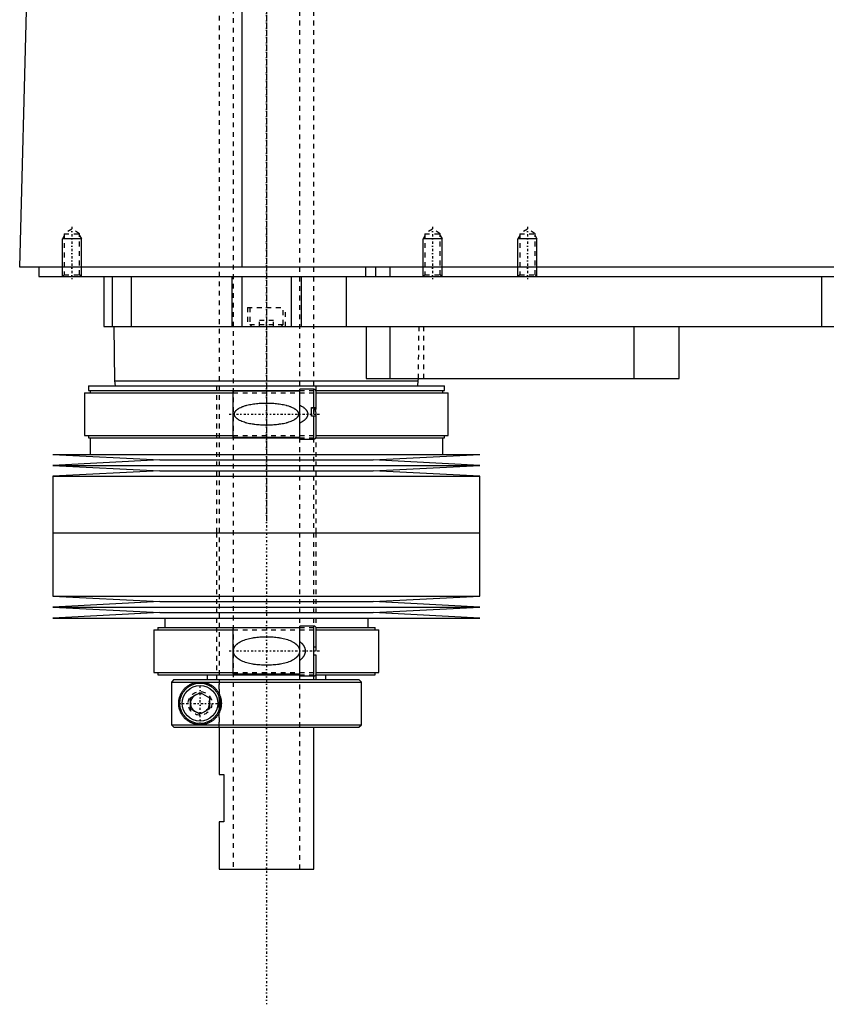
# Model space of a CAD drawing. Extents: x -602 to 139, y -139 to 487.
# Tile 1 of 7: x -602 to -432, y -139 to 69. Entities that reach past the tile are written whole.
import ezdxf

# ---------------------------------------------------------------- set-up
doc = ezdxf.new("R2010")
doc.units = 0
doc.linetypes.add('CENTER', pattern=[1.5, 0.45, -0.5, 0.05, -0.5])
doc.linetypes.add('DASHED', pattern=[2, 1, -1])
for name, color, linetype in [('AM_0', 7, 'CONTINUOUS'), ('AM_10', 7, 'CONTINUOUS'), ('AM_3', 7, 'DASHED'), ('AM_7', 7, 'CENTER')]:
    doc.layers.add(name, color=color, linetype=linetype)

msp = doc.modelspace()

# ---------------------------------------------------------------- linework, layer by layer
at = {"layer": 'AM_0', "color": 7, "linetype": 'CONTINUOUS'}
for p, q in [((-555.15, 16.5), (-555.15, 77.05)), ((-602, 16.5), (-600.5, 73.35)), ((-200.5, 16.5), (-602, 16.5)), ((-598, 16.5), (-598, 14.5)), ((-529.15, 16.5), (-529.15, 14.5)), ((-527, 16.5), (-527, 14.5)), ((-524, 16.5), (-524, 14.5)), ((-598, 14.5), (-244, 14.5)), ((-584.3, 14.5), (-584.3, 4)), ((-582.5, 14.5), (-582.5, 4)), ((-578.5, 14.5), (-578.5, 4)), ((-557.3, 14.5), (-557.3, 4)), ((-555.19, 14.5), (-555.19, 4)), ((-544.81, 14.5), (-544.81, 4)), ((-542.7, 14.5), (-542.7, 4)), ((-533.21, 14.5), (-533.21, 4)), ((-433, 14.5), (-433, 4)), ((-584.3, 4), (-388, 4)), ((-582.17, 4), (-582, -7.5)), ((-529, 4), (-529, -7)), ((-524, 4), (-524, -7)), ((-472.56, 4), (-472.56, -7)), ((-463, -7), (-463, 4)), ((-582, -7.5), (-581.9, -8.5)), ((-582, -7.5), (-518, -7.5)), ((-529, -7), (-463, -7)), ((-518.1, -8.5), (-518, -7.5)), ((-518, -7.5), (-517.99, -7)), ((-588.33, -10), (-588.33, -19)), ((-588.33, -10), (-557, -10)), ((-587.52, -8.5), (-587.52, -9.5)), ((-587.52, -8.5), (-512.48, -8.5)), ((-587.52, -9.5), (-543, -9.5)), ((-587.17, -9.5), (-587.17, -10)), ((-543, -9.65), (-557, -9.65)), ((-557, -19.35), (-557, -9.65)), ((-540, -9.25), (-543, -9.25)), ((-543, -19.75), (-543, -9.25)), ((-540, -13.1), (-540, -9.25)), ((-539.56, -9.5), (-512.48, -9.5)), ((-539.5, -13.1), (-539.5, -9.75)), ((-539.5, -10), (-511.68, -10)), ((-512.83, -10), (-512.83, -9.5)), ((-512.48, -9.5), (-512.48, -8.5)), ((-511.68, -19), (-511.68, -10)), ((-540.5, -13.1), (-539.5, -13.1)), ((-540.5, -14.9), (-540.5, -13.1)), ((-540.5, -13.16), (-540, -13.16)), ((-539.5, -14.9), (-540.5, -14.9)), ((-540, -19.75), (-540, -14.9)), ((-539.5, -19.25), (-539.5, -14.9)), ((-588.33, -19), (-557, -19)), ((-587.52, -19), (-587.52, -19.5)), ((-587.52, -19.5), (-543, -19.5)), ((-587.17, -19.5), (-587.17, -23)), ((-557, -19.35), (-543, -19.35)), ((-543, -19.75), (-540, -19.75)), ((-539.56, -19.5), (-512.48, -19.5)), ((-539.5, -19), (-511.68, -19)), ((-512.83, -23), (-512.83, -19.5)), ((-512.48, -19.5), (-512.48, -19)), ((-595, -23), (-572.5, -24.15)), ((-595, -23), (-505, -23)), ((-572.5, -24.15), (-595, -25.3)), ((-572.5, -24.15), (-527.5, -24.15)), ((-527.5, -24.15), (-505, -23)), ((-505, -25.3), (-527.5, -24.15)), ((-595, -25.3), (-572.5, -26.45)), ((-595, -25.3), (-505, -25.3)), ((-572.5, -26.45), (-595, -27.6)), ((-572.5, -26.45), (-527.5, -26.45)), ((-527.5, -26.45), (-505, -25.3)), ((-505, -27.6), (-527.5, -26.45)), ((-595, -27.6), (-595, -39.5)), ((-595, -27.6), (-505, -27.6)), ((-505, -39.5), (-505, -27.6)), ((-595, -39.5), (-505, -39.5)), ((-595, -39.5), (-595, -52.9)), ((-595, -39.5), (-505, -39.5)), ((-505, -52.9), (-505, -39.5)), ((-595, -52.9), (-572.5, -54.05)), ((-595, -52.9), (-505, -52.9)), ((-527.5, -54.05), (-505, -52.9)), ((-572.5, -54.05), (-595, -55.2)), ((-595, -55.2), (-572.5, -56.35)), ((-595, -55.2), (-505, -55.2)), ((-572.5, -54.05), (-527.5, -54.05)), ((-505, -55.2), (-527.5, -54.05)), ((-527.5, -56.35), (-505, -55.2)), ((-572.5, -56.35), (-595, -57.5)), ((-595, -57.5), (-505, -57.5)), ((-572.5, -56.35), (-527.5, -56.35)), ((-571.4, -57.5), (-571.4, -59.5)), ((-528.6, -59.5), (-528.6, -57.5)), ((-505, -57.5), (-527.5, -56.35)), ((-573.7, -60), (-573.7, -69)), ((-573.7, -60), (-557, -60)), ((-572.9, -59.5), (-572.9, -60)), ((-572.9, -59.5), (-543, -59.5)), ((-543, -59.6), (-557, -59.6)), ((-557, -69.3), (-557, -59.6)), ((-540, -59.2), (-543, -59.2)), ((-543, -69.7), (-543, -59.2)), ((-540, -69.7), (-540, -59.2)), ((-539.54, -59.5), (-527.1, -59.5)), ((-539.5, -63.55), (-539.5, -59.7)), ((-539.5, -60), (-526.3, -60)), ((-527.1, -60), (-527.1, -59.5)), ((-526.3, -69), (-526.3, -60)), ((-540, -63.55), (-539.5, -63.55)), ((-539.5, -65.35), (-540, -65.35)), ((-539.5, -69.2), (-539.5, -65.35)), ((-573.7, -69), (-557, -69)), ((-572.9, -69), (-572.9, -69.5)), ((-572.9, -69.5), (-542.99, -69.5)), ((-569.49, -70.5), (-569.99, -71)), ((-569.49, -70.5), (-530.5, -70.5)), ((-562.5, -69.5), (-562.5, -70.5)), ((-557, -69.3), (-543, -69.3)), ((-543, -69.7), (-540, -69.7)), ((-539.6, -69.5), (-527.1, -69.5)), ((-539.5, -69), (-526.3, -69)), ((-537.5, -70.5), (-537.5, -69.5)), ((-530, -71), (-530.5, -70.5)), ((-527.1, -69.5), (-527.1, -69)), ((-569.99, -71), (-530, -71)), ((-569.99, -71), (-569.99, -80)), ((-530, -80), (-530, -71)), ((-566, -74.35), (-564, -73.19)), ((-566, -76.65), (-566, -74.35)), ((-564, -73.19), (-562, -74.35)), ((-562, -74.35), (-562, -76.65)), ((-564, -77.81), (-566, -76.65)), ((-562, -76.65), (-564, -77.81)), ((-569.99, -80), (-530, -80)), ((-569.99, -80), (-569.49, -80.5)), ((-569.49, -80.5), (-530.5, -80.5)), ((-560, -80.5), (-560, -90.5)), ((-540, -110.5), (-540, -80.5)), ((-530.5, -80.5), (-530, -80)), ((-560, -90.5), (-559, -90.5)), ((-559, -90.5), (-559, -100.5)), ((-560, -100.5), (-560, -110.5)), ((-559, -100.5), (-560, -100.5)), ((-560, -110.5), (-540, -110.5))]:
    msp.add_line(p, q, dxfattribs=at)
for points in [[(-540, -13.16, 0), (-540, -13.16, 0), (-540, -13.16, 0), (-539.99, -13.16, 0), (-539.99, -13.16, 0), (-539.99, -13.16, 0), (-539.99, -13.16, 0), (-539.98, -13.16, 0), (-539.98, -13.16, 0), (-539.98, -13.16, 0), (-539.98, -13.16, 0), (-539.97, -13.16, 0), (-539.97, -13.16, 0), (-539.97, -13.16, 0), (-539.97, -13.16, 0), (-539.96, -13.16, 0), (-539.96, -13.16, 0), (-539.96, -13.16, 0), (-539.96, -13.16, 0), (-539.96, -13.16, 0), (-539.95, -13.16, 0), (-539.95, -13.17, 0), (-539.95, -13.17, 0), (-539.95, -13.17, 0), (-539.95, -13.17, 0), (-539.94, -13.17, 0), (-539.94, -13.17, 0), (-539.94, -13.17, 0), (-539.94, -13.17, 0), (-539.93, -13.17, 0), (-539.93, -13.17, 0), (-539.93, -13.18, 0), (-539.93, -13.18, 0), (-539.93, -13.18, 0), (-539.93, -13.18, 0), (-539.92, -13.18, 0), (-539.92, -13.18, 0), (-539.92, -13.18, 0), (-539.92, -13.18, 0), (-539.91, -13.19, 0), (-539.91, -13.19, 0), (-539.91, -13.19, 0), (-539.91, -13.19, 0), (-539.91, -13.19, 0), (-539.9, -13.19, 0), (-539.9, -13.19, 0), (-539.9, -13.2, 0), (-539.9, -13.2, 0), (-539.9, -13.2, 0), (-539.9, -13.2, 0), (-539.89, -13.2, 0), (-539.89, -13.21, 0), (-539.87, -13.22, 0), (-539.87, -13.23, 0), (-539.86, -13.23, 0), (-539.85, -13.25, 0), (-539.84, -13.26, 0), (-539.83, -13.28, 0), (-539.82, -13.29, 0), (-539.81, -13.3, 0), (-539.81, -13.31, 0), (-539.8, -13.32, 0), (-539.8, -13.34, 0), (-539.79, -13.35, 0), (-539.78, -13.36, 0), (-539.78, -13.37, 0), (-539.77, -13.38, 0), (-539.77, -13.4, 0), (-539.76, -13.41, 0), (-539.76, -13.42, 0), (-539.76, -13.43, 0), (-539.75, -13.45, 0), (-539.73, -13.5, 0), (-539.71, -13.6, 0), (-539.68, -13.7, 0), (-539.67, -13.81, 0), (-539.65, -13.91, 0), (-539.65, -13.97, 0), (-539.64, -14.02, 0), (-539.63, -14.13, 0), (-539.63, -14.23, 0), (-539.62, -14.34, 0), (-539.62, -14.44, 0), (-539.62, -14.54, 0), (-539.62, -14.59, 0), (-539.62, -14.64, 0), (-539.63, -14.74, 0), (-539.63, -14.85, 0), (-539.63, -14.9, 0)], [(-564, -80, 0), (-564.06, -80, 0), (-564.19, -80, 0), (-564.32, -79.99, 0), (-564.38, -79.98, 0), (-564.44, -79.98, 0), (-564.57, -79.96, 0), (-564.7, -79.95, 0), (-564.82, -79.92, 0), (-564.94, -79.9, 0), (-565.07, -79.87, 0), (-565.13, -79.86, 0), (-565.19, -79.84, 0), (-565.31, -79.81, 0), (-565.43, -79.77, 0), (-565.55, -79.73, 0), (-565.66, -79.68, 0), (-565.78, -79.63, 0), (-565.83, -79.61, 0), (-565.89, -79.58, 0), (-566, -79.53, 0), (-566.11, -79.47, 0), (-566.16, -79.45, 0), (-566.22, -79.42, 0), (-566.32, -79.35, 0), (-566.43, -79.29, 0), (-566.48, -79.26, 0), (-566.53, -79.22, 0), (-566.63, -79.15, 0), (-566.72, -79.08, 0), (-566.82, -79.01, 0), (-566.91, -78.93, 0), (-567, -78.85, 0), (-567.05, -78.81, 0), (-567.09, -78.77, 0), (-567.17, -78.69, 0), (-567.26, -78.6, 0), (-567.34, -78.52, 0), (-567.42, -78.43, 0), (-567.49, -78.34, 0), (-567.53, -78.29, 0), (-567.57, -78.25, 0), (-567.64, -78.15, 0), (-567.71, -78.05, 0), (-567.78, -77.94, 0), (-567.85, -77.83, 0), (-567.91, -77.72, 0), (-567.95, -77.66, 0), (-567.98, -77.6, 0), (-568.04, -77.48, 0), (-568.1, -77.36, 0), (-568.15, -77.23, 0), (-568.21, -77.1, 0), (-568.25, -76.97, 0), (-568.28, -76.9, 0), (-568.3, -76.83, 0), (-568.34, -76.69, 0), (-568.38, -76.55, 0), (-568.41, -76.4, 0), (-568.43, -76.31, 0), (-568.43, -76.28, 0), (-568.44, -76.26, 0), (-568.44, -76.24, 0), (-568.44, -76.23, 0), (-568.44, -76.21, 0), (-568.45, -76.18, 0), (-568.45, -76.15, 0), (-568.46, -76.13, 0), (-568.46, -76.1, 0), (-568.46, -76.09, 0), (-568.46, -76.07, 0), (-568.47, -76.05, 0), (-568.47, -76.02, 0), (-568.47, -76.01, 0), (-568.47, -75.99, 0), (-568.48, -75.97, 0), (-568.48, -75.94, 0), (-568.48, -75.93, 0), (-568.48, -75.91, 0), (-568.48, -75.89, 0), (-568.49, -75.86, 0), (-568.49, -75.83, 0), (-568.49, -75.8, 0), (-568.49, -75.77, 0), (-568.49, -75.76, 0), (-568.49, -75.75, 0), (-568.49, -75.72, 0), (-568.5, -75.69, 0), (-568.5, -75.66, 0), (-568.5, -75.63, 0), (-568.5, -75.6, 0), (-568.5, -75.59, 0), (-568.5, -75.57, 0), (-568.5, -75.54, 0), (-568.5, -75.51, 0), (-568.5, -75.5, 0), (-568.5, -75.49, 0), (-568.5, -75.46, 0), (-568.5, -75.43, 0), (-568.5, -75.41, 0), (-568.5, -75.4, 0), (-568.5, -75.37, 0), (-568.5, -75.34, 0), (-568.5, -75.31, 0), (-568.49, -75.28, 0), (-568.49, -75.25, 0), (-568.49, -75.24, 0), (-568.49, -75.23, 0), (-568.49, -75.2, 0), (-568.49, -75.17, 0), (-568.49, -75.14, 0), (-568.48, -75.11, 0), (-568.48, -75.09, 0), (-568.48, -75.07, 0), (-568.48, -75.06, 0), (-568.48, -75.03, 0), (-568.47, -75.01, 0), (-568.47, -74.99, 0), (-568.47, -74.98, 0), (-568.47, -74.95, 0), (-568.46, -74.93, 0), (-568.46, -74.91, 0), (-568.46, -74.9, 0), (-568.46, -74.87, 0), (-568.45, -74.85, 0), (-568.45, -74.82, 0), (-568.44, -74.79, 0), (-568.44, -74.77, 0), (-568.44, -74.76, 0), (-568.44, -74.74, 0), (-568.43, -74.72, 0), (-568.43, -74.69, 0), (-568.41, -74.6, 0), (-568.38, -74.45, 0), (-568.34, -74.31, 0), (-568.3, -74.17, 0), (-568.28, -74.1, 0), (-568.25, -74.03, 0), (-568.21, -73.9, 0), (-568.15, -73.77, 0), (-568.1, -73.64, 0), (-568.04, -73.52, 0), (-567.98, -73.4, 0), (-567.95, -73.34, 0), (-567.91, -73.28, 0), (-567.85, -73.17, 0), (-567.78, -73.06, 0), (-567.71, -72.95, 0), (-567.64, -72.85, 0), (-567.57, -72.75, 0), (-567.53, -72.71, 0), (-567.49, -72.66, 0), (-567.42, -72.57, 0), (-567.34, -72.48, 0), (-567.26, -72.4, 0), (-567.17, -72.31, 0), (-567.09, -72.23, 0), (-567.05, -72.19, 0), (-567, -72.15, 0), (-566.91, -72.07, 0), (-566.82, -71.99, 0), (-566.72, -71.92, 0), (-566.63, -71.85, 0), (-566.53, -71.78, 0), (-566.48, -71.74, 0), (-566.43, -71.71, 0), (-566.32, -71.65, 0), (-566.22, -71.58, 0), (-566.16, -71.55, 0), (-566.11, -71.53, 0), (-566, -71.47, 0), (-565.89, -71.42, 0), (-565.83, -71.39, 0), (-565.78, -71.37, 0), (-565.66, -71.32, 0), (-565.55, -71.27, 0), (-565.43, -71.23, 0), (-565.31, -71.19, 0), (-565.19, -71.16, 0), (-565.13, -71.14, 0), (-565.07, -71.13, 0), (-564.94, -71.1, 0), (-564.82, -71.08, 0), (-564.7, -71.05, 0), (-564.57, -71.04, 0), (-564.44, -71.02, 0), (-564.38, -71.02, 0), (-564.32, -71.01, 0), (-564.19, -71, 0), (-564.06, -71, 0), (-564, -71, 0)], [(-564, -71, 0), (-563.95, -71, 0), (-563.85, -71, 0), (-563.74, -71.01, 0), (-563.69, -71.01, 0), (-563.63, -71.01, 0), (-563.52, -71.03, 0), (-563.42, -71.04, 0), (-563.3, -71.05, 0), (-563.19, -71.07, 0), (-563.08, -71.09, 0), (-563.02, -71.11, 0), (-562.97, -71.12, 0), (-562.85, -71.15, 0), (-562.74, -71.18, 0), (-562.63, -71.21, 0), (-562.51, -71.25, 0), (-562.4, -71.29, 0), (-562.34, -71.32, 0), (-562.28, -71.34, 0), (-562.17, -71.39, 0), (-562.06, -71.44, 0), (-562, -71.47, 0), (-561.95, -71.5, 0), (-561.83, -71.56, 0), (-561.72, -71.62, 0), (-561.67, -71.65, 0), (-561.61, -71.68, 0), (-561.51, -71.75, 0), (-561.4, -71.83, 0), (-561.3, -71.9, 0), (-561.19, -71.98, 0), (-561.09, -72.06, 0), (-561.04, -72.11, 0), (-561, -72.15, 0), (-560.9, -72.24, 0), (-560.81, -72.33, 0), (-560.71, -72.42, 0), (-560.63, -72.52, 0), (-560.54, -72.62, 0), (-560.5, -72.68, 0), (-560.45, -72.73, 0), (-560.37, -72.84, 0), (-560.29, -72.95, 0), (-560.21, -73.07, 0), (-560.14, -73.19, 0), (-560.06, -73.32, 0), (-560.03, -73.38, 0), (-560, -73.45, 0), (-559.93, -73.58, 0), (-559.87, -73.71, 0), (-559.81, -73.85, 0), (-559.76, -73.99, 0), (-559.71, -74.13, 0), (-559.69, -74.2, 0), (-559.67, -74.27, 0), (-559.63, -74.41, 0), (-559.6, -74.56, 0), (-559.57, -74.7, 0), (-559.55, -74.85, 0), (-559.53, -74.99, 0), (-559.52, -75.07, 0), (-559.51, -75.14, 0), (-559.51, -75.28, 0), (-559.5, -75.43, 0), (-559.5, -75.5, 0), (-559.5, -75.57, 0), (-559.51, -75.72, 0), (-559.51, -75.86, 0), (-559.52, -75.93, 0), (-559.53, -76.01, 0), (-559.55, -76.15, 0), (-559.57, -76.3, 0), (-559.6, -76.44, 0), (-559.63, -76.59, 0), (-559.67, -76.73, 0), (-559.69, -76.8, 0), (-559.71, -76.87, 0), (-559.76, -77.01, 0), (-559.81, -77.15, 0), (-559.87, -77.29, 0), (-559.93, -77.42, 0), (-560, -77.55, 0), (-560.03, -77.62, 0), (-560.06, -77.68, 0), (-560.14, -77.81, 0), (-560.21, -77.93, 0), (-560.29, -78.05, 0), (-560.37, -78.16, 0), (-560.45, -78.27, 0), (-560.5, -78.32, 0), (-560.54, -78.38, 0), (-560.63, -78.48, 0), (-560.71, -78.58, 0), (-560.81, -78.67, 0), (-560.9, -78.76, 0), (-561, -78.85, 0), (-561.04, -78.89, 0), (-561.09, -78.94, 0), (-561.19, -79.02, 0), (-561.3, -79.1, 0), (-561.4, -79.17, 0), (-561.51, -79.25, 0), (-561.61, -79.32, 0), (-561.67, -79.35, 0), (-561.72, -79.38, 0), (-561.83, -79.44, 0), (-561.95, -79.5, 0), (-562, -79.53, 0), (-562.06, -79.56, 0), (-562.17, -79.61, 0), (-562.28, -79.66, 0), (-562.34, -79.68, 0), (-562.4, -79.71, 0), (-562.51, -79.75, 0), (-562.63, -79.79, 0), (-562.74, -79.82, 0), (-562.85, -79.85, 0), (-562.97, -79.88, 0), (-563.02, -79.89, 0), (-563.08, -79.91, 0), (-563.19, -79.93, 0), (-563.3, -79.95, 0), (-563.42, -79.96, 0), (-563.52, -79.97, 0), (-563.63, -79.99, 0), (-563.69, -79.99, 0), (-563.74, -79.99, 0), (-563.85, -80, 0), (-563.95, -80, 0), (-564, -80, 0)]]:
    msp.add_polyline3d(points, dxfattribs=at)
for radius in [4.25, 3.75]:
    msp.add_circle((-564, -75.5), radius, dxfattribs=at)
for centre, start, end in [((-540, -9.75), 0, 90), ((-540, -19.25), 270, 0), ((-540, -59.7), 0, 90), ((-540, -69.2), 270, 0)]:
    msp.add_arc(centre, 0.5, start, end, dxfattribs=at)
at = {"layer": 'AM_10', "color": 7, "linetype": 'CONTINUOUS'}
for p, q in [((-592.62, 23.16), (-593, 22.5)), ((-589.38, 23.16), (-589, 22.5)), ((-516.62, 23.16), (-517, 22.5)), ((-513.38, 23.16), (-513, 22.5)), ((-496.62, 23.16), (-497, 22.5)), ((-493.38, 23.16), (-493, 22.5)), ((-589, 22.5), (-593, 22.5)), ((-593, 14.5), (-593, 22.5)), ((-589, 14.5), (-589, 22.5)), ((-513, 22.5), (-517, 22.5)), ((-517, 14.5), (-517, 22.5)), ((-513, 14.5), (-513, 22.5)), ((-493, 22.5), (-497, 22.5)), ((-497, 14.5), (-497, 22.5)), ((-493, 14.5), (-493, 22.5))]:
    msp.add_line(p, q, dxfattribs=at)
msp.add_arc((-564, -75.5), 2.01, 75, 15, dxfattribs=at)
at = {"layer": 'AM_3', "color": 6, "linetype": 'DASHED'}
for p, q in [((-557, 419), (-557, -110.5)), ((-543, -110.5), (-543, 419)), ((-560, 403.5), (-560, -80.5)), ((-540, -70.5), (-540, 399.9)), ((-591, 24.5), (-592.62, 23.56)), ((-592.62, 23.56), (-592.62, 14.88)), ((-592.62, 23.56), (-589.38, 23.56)), ((-589.38, 23.56), (-591, 24.5)), ((-589.38, 14.88), (-589.38, 23.56)), ((-515, 24.5), (-516.62, 23.56)), ((-516.62, 23.56), (-516.62, 14.88)), ((-516.62, 23.56), (-513.38, 23.56)), ((-513.38, 23.56), (-515, 24.5)), ((-513.38, 14.88), (-513.38, 23.56)), ((-495, 24.5), (-496.62, 23.56)), ((-496.62, 23.56), (-496.62, 14.88)), ((-496.62, 23.56), (-493.38, 23.56)), ((-493.38, 23.56), (-495, 24.5)), ((-493.38, 14.88), (-493.38, 23.56)), ((-592.62, 14.88), (-593, 14.5)), ((-592.62, 14.88), (-589.38, 14.88)), ((-589, 14.5), (-589.38, 14.88)), ((-516.62, 14.88), (-517, 14.5)), ((-516.62, 14.88), (-513.38, 14.88)), ((-513, 14.5), (-513.38, 14.88)), ((-496.62, 14.88), (-497, 14.5)), ((-496.62, 14.88), (-493.38, 14.88)), ((-493, 14.5), (-493.38, 14.88)), ((-578.5, 14.5), (-578.5, 4)), ((-554, 8), (-554, 4)), ((-554, 8), (-546, 8)), ((-553.5, 8), (-553.5, 4.4)), ((-546.5, 4.4), (-546.5, 8)), ((-546, 4), (-546, 8)), ((-553.5, 4.4), (-553.1, 4)), ((-553.5, 4.4), (-546.5, 4.4)), ((-551.5, 4), (-551.5, 5.25)), ((-548.5, 5.25), (-551.5, 5.25)), ((-550, 4), (-550, 5.25)), ((-548.5, 4), (-548.5, 5.25)), ((-546.9, 4), (-546.5, 4.4)), ((-517.99, -7), (-517.83, 4)), ((-516.85, -7), (-516.85, 4)), ((-560.5, -8.5), (-560.5, -39.5)), ((-557, -10), (-539.5, -10)), ((-543, -9.5), (-539.56, -9.5)), ((-539.5, -39.5), (-539.5, -8.5)), ((-540, -13.16), (-540, -14.9)), ((-557, -19), (-539.5, -19)), ((-543, -19.5), (-539.56, -19.5)), ((-560.5, -39.5), (-560.5, -70.5)), ((-539.5, -70.5), (-539.5, -39.5)), ((-557, -60), (-539.5, -60)), ((-543, -59.5), (-539.54, -59.5)), ((-559.97, -80.5), (-559.97, -70.5)), ((-557, -69), (-539.5, -69)), ((-542.99, -69.5), (-539.6, -69.5)), ((-569.73, -70.75), (-569.61, -70.62)), ((-569.73, -80.25), (-569.99, -80))]:
    msp.add_line(p, q, dxfattribs=at)
for points in [[(-550, -12.16, 0), (-549.86, -12.16, 0), (-549.58, -12.17, 0), (-549.3, -12.17, 0), (-549.16, -12.18, 0), (-549.02, -12.19, 0), (-548.73, -12.2, 0), (-548.44, -12.22, 0), (-548.16, -12.25, 0), (-547.87, -12.27, 0), (-547.58, -12.31, 0), (-547.43, -12.33, 0), (-547.29, -12.35, 0), (-547, -12.39, 0), (-546.72, -12.44, 0), (-546.44, -12.49, 0), (-546.16, -12.56, 0), (-545.88, -12.62, 0), (-545.75, -12.66, 0), (-545.61, -12.7, 0), (-545.35, -12.78, 0), (-545.09, -12.86, 0), (-544.96, -12.91, 0), (-544.83, -12.96, 0), (-544.59, -13.07, 0), (-544.35, -13.19, 0), (-544.23, -13.25, 0), (-544.21, -13.26, 0), (-544.17, -13.29, 0), (-544.13, -13.31, 0), (-544.12, -13.32, 0), (-544.1, -13.33, 0), (-544.06, -13.36, 0), (-544.02, -13.38, 0), (-543.99, -13.41, 0), (-543.95, -13.43, 0), (-543.91, -13.46, 0), (-543.89, -13.47, 0), (-543.88, -13.48, 0), (-543.84, -13.51, 0), (-543.81, -13.54, 0), (-543.77, -13.57, 0), (-543.74, -13.6, 0), (-543.7, -13.63, 0), (-543.68, -13.64, 0), (-543.67, -13.66, 0), (-543.63, -13.69, 0), (-543.6, -13.73, 0), (-543.57, -13.76, 0), (-543.54, -13.8, 0), (-543.51, -13.84, 0), (-543.49, -13.85, 0), (-543.48, -13.87, 0), (-543.45, -13.91, 0), (-543.42, -13.95, 0), (-543.4, -13.99, 0), (-543.37, -14.03, 0), (-543.35, -14.08, 0), (-543.34, -14.1, 0), (-543.33, -14.12, 0), (-543.31, -14.16, 0), (-543.3, -14.21, 0), (-543.28, -14.25, 0), (-543.27, -14.3, 0), (-543.26, -14.34, 0), (-543.26, -14.36, 0), (-543.25, -14.39, 0), (-543.25, -14.43, 0), (-543.25, -14.48, 0), (-543.25, -14.5, 0), (-543.25, -14.52, 0), (-543.25, -14.57, 0), (-543.25, -14.61, 0), (-543.26, -14.64, 0), (-543.26, -14.66, 0), (-543.27, -14.7, 0), (-543.28, -14.75, 0), (-543.3, -14.79, 0), (-543.31, -14.84, 0), (-543.33, -14.88, 0), (-543.34, -14.9, 0), (-543.35, -14.92, 0), (-543.37, -14.97, 0), (-543.4, -15.01, 0), (-543.42, -15.05, 0), (-543.45, -15.09, 0), (-543.48, -15.13, 0), (-543.49, -15.15, 0), (-543.51, -15.16, 0), (-543.54, -15.2, 0), (-543.57, -15.24, 0), (-543.6, -15.27, 0), (-543.63, -15.31, 0), (-543.67, -15.34, 0), (-543.68, -15.36, 0), (-543.7, -15.37, 0), (-543.74, -15.4, 0), (-543.77, -15.43, 0), (-543.81, -15.46, 0), (-543.84, -15.49, 0), (-543.88, -15.52, 0), (-543.89, -15.53, 0), (-543.91, -15.54, 0), (-543.95, -15.57, 0), (-543.99, -15.59, 0), (-544.02, -15.62, 0), (-544.06, -15.64, 0), (-544.1, -15.67, 0), (-544.12, -15.68, 0), (-544.13, -15.69, 0), (-544.17, -15.71, 0), (-544.21, -15.74, 0), (-544.23, -15.75, 0), (-544.35, -15.81, 0), (-544.59, -15.93, 0), (-544.83, -16.04, 0), (-545.09, -16.14, 0), (-545.35, -16.22, 0), (-545.61, -16.3, 0), (-545.75, -16.34, 0), (-545.88, -16.38, 0), (-546.16, -16.44, 0), (-546.44, -16.51, 0), (-546.72, -16.56, 0), (-547, -16.61, 0), (-547.29, -16.65, 0), (-547.43, -16.67, 0), (-547.58, -16.69, 0), (-547.87, -16.73, 0), (-548.16, -16.75, 0), (-548.44, -16.78, 0), (-548.73, -16.8, 0), (-549.02, -16.81, 0), (-549.16, -16.82, 0), (-549.3, -16.83, 0), (-549.58, -16.83, 0), (-549.86, -16.84, 0), (-550, -16.84, 0), (-550.14, -16.84, 0), (-550.42, -16.83, 0), (-550.7, -16.83, 0), (-550.84, -16.82, 0), (-550.98, -16.81, 0), (-551.27, -16.8, 0), (-551.56, -16.78, 0), (-551.84, -16.75, 0), (-552.13, -16.73, 0), (-552.42, -16.69, 0), (-552.57, -16.67, 0), (-552.71, -16.65, 0), (-553, -16.61, 0), (-553.28, -16.56, 0), (-553.56, -16.51, 0), (-553.84, -16.44, 0), (-554.12, -16.38, 0), (-554.25, -16.34, 0), (-554.39, -16.3, 0), (-554.65, -16.22, 0), (-554.91, -16.14, 0), (-555.17, -16.04, 0), (-555.41, -15.93, 0), (-555.65, -15.81, 0), (-555.77, -15.75, 0), (-555.79, -15.74, 0), (-555.83, -15.71, 0), (-555.87, -15.69, 0), (-555.88, -15.68, 0), (-555.9, -15.67, 0), (-555.94, -15.64, 0), (-555.98, -15.62, 0), (-556.01, -15.59, 0), (-556.05, -15.57, 0), (-556.09, -15.54, 0), (-556.11, -15.53, 0), (-556.12, -15.52, 0), (-556.16, -15.49, 0), (-556.19, -15.46, 0), (-556.23, -15.43, 0), (-556.26, -15.4, 0), (-556.3, -15.37, 0), (-556.32, -15.36, 0), (-556.33, -15.34, 0), (-556.37, -15.31, 0), (-556.4, -15.27, 0), (-556.43, -15.24, 0), (-556.46, -15.2, 0), (-556.49, -15.16, 0), (-556.51, -15.15, 0), (-556.52, -15.13, 0), (-556.55, -15.09, 0), (-556.58, -15.05, 0), (-556.6, -15.01, 0), (-556.63, -14.97, 0), (-556.65, -14.92, 0), (-556.66, -14.9, 0), (-556.67, -14.88, 0), (-556.69, -14.84, 0), (-556.7, -14.79, 0), (-556.72, -14.75, 0), (-556.73, -14.7, 0), (-556.74, -14.66, 0), (-556.74, -14.64, 0), (-556.75, -14.61, 0), (-556.75, -14.57, 0), (-556.75, -14.52, 0), (-556.75, -14.5, 0), (-556.75, -14.48, 0), (-556.75, -14.43, 0), (-556.75, -14.39, 0), (-556.74, -14.36, 0), (-556.74, -14.34, 0), (-556.73, -14.3, 0), (-556.72, -14.25, 0), (-556.7, -14.21, 0), (-556.69, -14.16, 0), (-556.67, -14.12, 0), (-556.66, -14.1, 0), (-556.65, -14.08, 0), (-556.63, -14.03, 0), (-556.6, -13.99, 0), (-556.58, -13.95, 0), (-556.55, -13.91, 0), (-556.52, -13.87, 0), (-556.51, -13.85, 0), (-556.49, -13.84, 0), (-556.46, -13.8, 0), (-556.43, -13.76, 0), (-556.4, -13.73, 0), (-556.37, -13.69, 0), (-556.33, -13.66, 0), (-556.32, -13.64, 0), (-556.3, -13.63, 0), (-556.26, -13.6, 0), (-556.23, -13.57, 0), (-556.19, -13.54, 0), (-556.16, -13.51, 0), (-556.12, -13.48, 0), (-556.11, -13.47, 0), (-556.09, -13.46, 0), (-556.05, -13.43, 0), (-556.01, -13.41, 0), (-555.98, -13.38, 0), (-555.94, -13.36, 0), (-555.9, -13.33, 0), (-555.88, -13.32, 0), (-555.87, -13.31, 0), (-555.83, -13.29, 0), (-555.79, -13.26, 0), (-555.77, -13.25, 0), (-555.65, -13.19, 0), (-555.41, -13.07, 0), (-555.17, -12.96, 0), (-555.04, -12.91, 0), (-554.91, -12.86, 0), (-554.65, -12.78, 0), (-554.39, -12.7, 0), (-554.25, -12.66, 0), (-554.12, -12.62, 0), (-553.84, -12.56, 0), (-553.56, -12.49, 0), (-553.28, -12.44, 0), (-553, -12.39, 0), (-552.71, -12.35, 0), (-552.57, -12.33, 0), (-552.42, -12.31, 0), (-552.13, -12.27, 0), (-551.84, -12.25, 0), (-551.56, -12.22, 0), (-551.27, -12.2, 0), (-550.98, -12.19, 0), (-550.84, -12.18, 0), (-550.7, -12.17, 0), (-550.42, -12.17, 0), (-550.14, -12.16, 0), (-550, -12.16, 0)], [(-543, -12.6, 0), (-542.86, -12.67, 0), (-542.6, -12.81, 0), (-542.34, -12.97, 0), (-542.22, -13.06, 0), (-542.2, -13.07, 0), (-542.16, -13.1, 0), (-542.12, -13.13, 0), (-542.1, -13.15, 0), (-542.08, -13.16, 0), (-542.04, -13.19, 0), (-542.01, -13.23, 0), (-541.97, -13.26, 0), (-541.93, -13.29, 0), (-541.9, -13.32, 0), (-541.88, -13.34, 0), (-541.86, -13.36, 0), (-541.83, -13.39, 0), (-541.8, -13.42, 0), (-541.76, -13.46, 0), (-541.73, -13.49, 0), (-541.7, -13.53, 0), (-541.68, -13.55, 0), (-541.67, -13.57, 0), (-541.64, -13.6, 0), (-541.61, -13.64, 0), (-541.58, -13.68, 0), (-541.55, -13.73, 0), (-541.53, -13.77, 0), (-541.51, -13.79, 0), (-541.5, -13.81, 0), (-541.47, -13.86, 0), (-541.45, -13.9, 0), (-541.43, -13.95, 0), (-541.41, -13.99, 0), (-541.39, -14.04, 0), (-541.38, -14.06, 0), (-541.37, -14.09, 0), (-541.36, -14.14, 0), (-541.34, -14.18, 0), (-541.33, -14.23, 0), (-541.32, -14.28, 0), (-541.31, -14.33, 0), (-541.31, -14.35, 0), (-541.31, -14.38, 0), (-541.3, -14.43, 0), (-541.3, -14.48, 0), (-541.3, -14.5, 0), (-541.3, -14.52, 0), (-541.3, -14.57, 0), (-541.31, -14.62, 0), (-541.31, -14.65, 0), (-541.31, -14.67, 0), (-541.32, -14.72, 0), (-541.33, -14.77, 0), (-541.34, -14.82, 0), (-541.36, -14.86, 0), (-541.37, -14.91, 0), (-541.38, -14.94, 0), (-541.39, -14.96, 0), (-541.41, -15.01, 0), (-541.43, -15.05, 0), (-541.45, -15.1, 0), (-541.47, -15.14, 0), (-541.5, -15.19, 0), (-541.51, -15.21, 0), (-541.53, -15.23, 0), (-541.55, -15.27, 0), (-541.58, -15.32, 0), (-541.61, -15.36, 0), (-541.64, -15.4, 0), (-541.67, -15.43, 0), (-541.68, -15.45, 0), (-541.7, -15.47, 0), (-541.73, -15.51, 0), (-541.76, -15.54, 0), (-541.8, -15.58, 0), (-541.83, -15.61, 0), (-541.86, -15.64, 0), (-541.88, -15.66, 0), (-541.9, -15.68, 0), (-541.93, -15.71, 0), (-541.97, -15.74, 0), (-542.01, -15.77, 0), (-542.04, -15.81, 0), (-542.08, -15.84, 0), (-542.1, -15.85, 0), (-542.12, -15.87, 0), (-542.16, -15.9, 0), (-542.2, -15.93, 0), (-542.22, -15.94, 0), (-542.24, -15.96, 0), (-542.28, -15.98, 0), (-542.32, -16.01, 0), (-542.34, -16.03, 0), (-542.36, -16.04, 0), (-542.4, -16.07, 0), (-542.44, -16.09, 0), (-542.6, -16.19, 0), (-542.86, -16.33, 0), (-543, -16.4, 0)], [(-550, -61.44, 0), (-549.85, -61.44, 0), (-549.55, -61.44, 0), (-549.24, -61.45, 0), (-549.09, -61.46, 0), (-548.93, -61.47, 0), (-548.62, -61.49, 0), (-548.31, -61.51, 0), (-547.99, -61.55, 0), (-547.68, -61.59, 0), (-547.37, -61.63, 0), (-547.22, -61.66, 0), (-547.06, -61.68, 0), (-546.76, -61.74, 0), (-546.45, -61.81, 0), (-546.15, -61.88, 0), (-545.86, -61.96, 0), (-545.57, -62.05, 0), (-545.43, -62.1, 0), (-545.29, -62.15, 0), (-545.02, -62.26, 0), (-544.75, -62.38, 0), (-544.62, -62.45, 0), (-544.49, -62.52, 0), (-544.25, -62.66, 0), (-544.11, -62.76, 0), (-544.07, -62.78, 0), (-544.03, -62.81, 0), (-544.01, -62.82, 0), (-543.99, -62.84, 0), (-543.95, -62.87, 0), (-543.91, -62.9, 0), (-543.9, -62.91, 0), (-543.88, -62.93, 0), (-543.84, -62.96, 0), (-543.8, -62.99, 0), (-543.78, -63, 0), (-543.77, -63.02, 0), (-543.73, -63.05, 0), (-543.69, -63.09, 0), (-543.66, -63.12, 0), (-543.62, -63.15, 0), (-543.59, -63.19, 0), (-543.57, -63.21, 0), (-543.56, -63.23, 0), (-543.52, -63.26, 0), (-543.49, -63.3, 0), (-543.46, -63.34, 0), (-543.42, -63.38, 0), (-543.39, -63.42, 0), (-543.38, -63.44, 0), (-543.36, -63.46, 0), (-543.33, -63.51, 0), (-543.3, -63.55, 0), (-543.28, -63.59, 0), (-543.25, -63.64, 0), (-543.22, -63.69, 0), (-543.21, -63.71, 0), (-543.2, -63.73, 0), (-543.18, -63.78, 0), (-543.16, -63.83, 0), (-543.14, -63.88, 0), (-543.12, -63.92, 0), (-543.1, -63.97, 0), (-543.09, -64, 0), (-543.09, -64.02, 0), (-543.07, -64.07, 0), (-543.06, -64.12, 0), (-543.05, -64.17, 0), (-543.04, -64.22, 0), (-543.03, -64.27, 0), (-543.03, -64.3, 0), (-543.03, -64.32, 0), (-543.03, -64.37, 0), (-543.02, -64.43, 0), (-543.02, -64.45, 0), (-543.02, -64.47, 0), (-543.03, -64.53, 0), (-543.03, -64.58, 0), (-543.03, -64.6, 0), (-543.03, -64.63, 0), (-543.04, -64.68, 0), (-543.05, -64.73, 0), (-543.06, -64.78, 0), (-543.07, -64.83, 0), (-543.09, -64.88, 0), (-543.09, -64.9, 0), (-543.1, -64.93, 0), (-543.12, -64.98, 0), (-543.14, -65.02, 0), (-543.16, -65.07, 0), (-543.18, -65.12, 0), (-543.2, -65.17, 0), (-543.21, -65.19, 0), (-543.22, -65.21, 0), (-543.25, -65.26, 0), (-543.28, -65.31, 0), (-543.3, -65.35, 0), (-543.33, -65.39, 0), (-543.36, -65.44, 0), (-543.38, -65.46, 0), (-543.39, -65.48, 0), (-543.42, -65.52, 0), (-543.46, -65.56, 0), (-543.49, -65.6, 0), (-543.52, -65.64, 0), (-543.56, -65.67, 0), (-543.57, -65.69, 0), (-543.59, -65.71, 0), (-543.62, -65.75, 0), (-543.66, -65.78, 0), (-543.69, -65.81, 0), (-543.73, -65.85, 0), (-543.77, -65.88, 0), (-543.78, -65.9, 0), (-543.8, -65.91, 0), (-543.84, -65.94, 0), (-543.88, -65.97, 0), (-543.9, -65.99, 0), (-543.91, -66, 0), (-543.95, -66.03, 0), (-543.99, -66.06, 0), (-544.01, -66.08, 0), (-544.03, -66.09, 0), (-544.07, -66.12, 0), (-544.11, -66.14, 0), (-544.25, -66.24, 0), (-544.49, -66.38, 0), (-544.75, -66.52, 0), (-545.02, -66.64, 0), (-545.29, -66.75, 0), (-545.43, -66.8, 0), (-545.57, -66.85, 0), (-545.86, -66.94, 0), (-546.15, -67.02, 0), (-546.45, -67.09, 0), (-546.76, -67.16, 0), (-547.06, -67.22, 0), (-547.22, -67.24, 0), (-547.37, -67.27, 0), (-547.68, -67.31, 0), (-547.99, -67.35, 0), (-548.31, -67.39, 0), (-548.62, -67.41, 0), (-548.93, -67.43, 0), (-549.09, -67.44, 0), (-549.24, -67.45, 0), (-549.55, -67.46, 0), (-549.85, -67.46, 0), (-550, -67.46, 0), (-550.15, -67.46, 0), (-550.45, -67.46, 0), (-550.76, -67.45, 0), (-550.91, -67.44, 0), (-551.07, -67.43, 0), (-551.38, -67.41, 0), (-551.69, -67.39, 0), (-552.01, -67.35, 0), (-552.32, -67.31, 0), (-552.63, -67.27, 0), (-552.78, -67.24, 0), (-552.94, -67.22, 0), (-553.24, -67.16, 0), (-553.55, -67.09, 0), (-553.85, -67.02, 0), (-554.14, -66.94, 0), (-554.43, -66.85, 0), (-554.57, -66.8, 0), (-554.71, -66.75, 0), (-554.98, -66.64, 0), (-555.25, -66.52, 0), (-555.51, -66.38, 0), (-555.75, -66.24, 0), (-555.89, -66.14, 0), (-555.93, -66.12, 0), (-555.97, -66.09, 0), (-555.99, -66.08, 0), (-556.01, -66.06, 0), (-556.05, -66.03, 0), (-556.09, -66, 0), (-556.1, -65.99, 0), (-556.12, -65.97, 0), (-556.16, -65.94, 0), (-556.2, -65.91, 0), (-556.22, -65.9, 0), (-556.23, -65.88, 0), (-556.27, -65.85, 0), (-556.31, -65.81, 0), (-556.34, -65.78, 0), (-556.38, -65.75, 0), (-556.41, -65.71, 0), (-556.43, -65.69, 0), (-556.44, -65.67, 0), (-556.48, -65.64, 0), (-556.51, -65.6, 0), (-556.54, -65.56, 0), (-556.58, -65.52, 0), (-556.61, -65.48, 0), (-556.62, -65.46, 0), (-556.64, -65.44, 0), (-556.67, -65.39, 0), (-556.7, -65.35, 0), (-556.72, -65.31, 0), (-556.75, -65.26, 0), (-556.78, -65.21, 0), (-556.79, -65.19, 0), (-556.8, -65.17, 0), (-556.82, -65.12, 0), (-556.84, -65.07, 0), (-556.86, -65.02, 0), (-556.88, -64.98, 0), (-556.9, -64.93, 0), (-556.91, -64.9, 0), (-556.91, -64.88, 0), (-556.93, -64.83, 0), (-556.94, -64.78, 0), (-556.95, -64.73, 0), (-556.96, -64.68, 0), (-556.97, -64.63, 0), (-556.97, -64.6, 0), (-556.97, -64.58, 0), (-556.97, -64.53, 0), (-556.98, -64.47, 0), (-556.98, -64.45, 0), (-556.98, -64.43, 0), (-556.97, -64.37, 0), (-556.97, -64.32, 0), (-556.97, -64.3, 0), (-556.97, -64.27, 0), (-556.96, -64.22, 0), (-556.95, -64.17, 0), (-556.94, -64.12, 0), (-556.93, -64.07, 0), (-556.91, -64.02, 0), (-556.91, -64, 0), (-556.9, -63.97, 0), (-556.88, -63.92, 0), (-556.86, -63.88, 0), (-556.84, -63.83, 0), (-556.82, -63.78, 0), (-556.8, -63.73, 0), (-556.79, -63.71, 0), (-556.78, -63.69, 0), (-556.75, -63.64, 0), (-556.72, -63.59, 0), (-556.7, -63.55, 0), (-556.67, -63.51, 0), (-556.64, -63.46, 0), (-556.62, -63.44, 0), (-556.61, -63.42, 0), (-556.58, -63.38, 0), (-556.54, -63.34, 0), (-556.51, -63.3, 0), (-556.48, -63.26, 0), (-556.44, -63.23, 0), (-556.43, -63.21, 0), (-556.41, -63.19, 0), (-556.38, -63.15, 0), (-556.34, -63.12, 0), (-556.31, -63.09, 0), (-556.27, -63.05, 0), (-556.23, -63.02, 0), (-556.22, -63, 0), (-556.2, -62.99, 0), (-556.16, -62.96, 0), (-556.12, -62.93, 0), (-556.1, -62.91, 0), (-556.09, -62.9, 0), (-556.05, -62.87, 0), (-556.01, -62.84, 0), (-555.99, -62.82, 0), (-555.97, -62.81, 0), (-555.93, -62.78, 0), (-555.89, -62.76, 0), (-555.75, -62.66, 0), (-555.51, -62.52, 0), (-555.38, -62.45, 0), (-555.25, -62.38, 0), (-554.98, -62.26, 0), (-554.71, -62.15, 0), (-554.57, -62.1, 0), (-554.43, -62.05, 0), (-554.14, -61.96, 0), (-553.85, -61.88, 0), (-553.55, -61.81, 0), (-553.24, -61.74, 0), (-552.94, -61.68, 0), (-552.78, -61.66, 0), (-552.63, -61.63, 0), (-552.32, -61.59, 0), (-552.01, -61.55, 0), (-551.69, -61.51, 0), (-551.38, -61.49, 0), (-551.07, -61.47, 0), (-550.91, -61.46, 0), (-550.76, -61.45, 0), (-550.45, -61.44, 0), (-550.15, -61.44, 0), (-550, -61.44, 0)], [(-543, -62.46, 0), (-542.89, -62.54, 0), (-542.77, -62.64, 0), (-542.74, -62.67, 0), (-542.71, -62.7, 0), (-542.69, -62.72, 0), (-542.67, -62.73, 0), (-542.64, -62.76, 0), (-542.61, -62.79, 0), (-542.58, -62.82, 0), (-542.55, -62.85, 0), (-542.52, -62.89, 0), (-542.5, -62.9, 0), (-542.49, -62.92, 0), (-542.46, -62.95, 0), (-542.43, -62.98, 0), (-542.42, -63, 0), (-542.4, -63.02, 0), (-542.38, -63.05, 0), (-542.35, -63.08, 0), (-542.34, -63.1, 0), (-542.32, -63.12, 0), (-542.3, -63.15, 0), (-542.27, -63.19, 0), (-542.25, -63.22, 0), (-542.22, -63.25, 0), (-542.2, -63.29, 0), (-542.19, -63.31, 0), (-542.18, -63.33, 0), (-542.15, -63.36, 0), (-542.13, -63.4, 0), (-542.11, -63.44, 0), (-542.09, -63.48, 0), (-542.07, -63.52, 0), (-542.06, -63.54, 0), (-542.05, -63.56, 0), (-542.03, -63.6, 0), (-542.01, -63.64, 0), (-541.99, -63.68, 0), (-541.98, -63.72, 0), (-541.96, -63.77, 0), (-541.95, -63.79, 0), (-541.94, -63.81, 0), (-541.93, -63.85, 0), (-541.92, -63.9, 0), (-541.9, -63.94, 0), (-541.89, -63.99, 0), (-541.88, -64.03, 0), (-541.88, -64.05, 0), (-541.87, -64.08, 0), (-541.87, -64.12, 0), (-541.86, -64.16, 0), (-541.85, -64.21, 0), (-541.85, -64.25, 0), (-541.84, -64.3, 0), (-541.84, -64.32, 0), (-541.84, -64.34, 0), (-541.84, -64.39, 0), (-541.84, -64.43, 0), (-541.84, -64.45, 0), (-541.84, -64.47, 0), (-541.84, -64.51, 0), (-541.84, -64.56, 0), (-541.84, -64.58, 0), (-541.84, -64.6, 0), (-541.85, -64.65, 0), (-541.85, -64.69, 0), (-541.86, -64.74, 0), (-541.87, -64.78, 0), (-541.87, -64.82, 0), (-541.88, -64.85, 0), (-541.88, -64.87, 0), (-541.89, -64.91, 0), (-541.9, -64.96, 0), (-541.92, -65, 0), (-541.93, -65.05, 0), (-541.94, -65.09, 0), (-541.95, -65.11, 0), (-541.96, -65.13, 0), (-541.98, -65.18, 0), (-541.99, -65.22, 0), (-542.01, -65.26, 0), (-542.03, -65.3, 0), (-542.05, -65.34, 0), (-542.06, -65.36, 0), (-542.07, -65.38, 0), (-542.09, -65.42, 0), (-542.11, -65.46, 0), (-542.13, -65.5, 0), (-542.15, -65.54, 0), (-542.18, -65.57, 0), (-542.19, -65.59, 0), (-542.2, -65.61, 0), (-542.22, -65.65, 0), (-542.25, -65.68, 0), (-542.27, -65.71, 0), (-542.3, -65.75, 0), (-542.32, -65.78, 0), (-542.34, -65.8, 0), (-542.35, -65.82, 0), (-542.38, -65.85, 0), (-542.4, -65.88, 0), (-542.42, -65.9, 0), (-542.43, -65.92, 0), (-542.46, -65.95, 0), (-542.49, -65.98, 0), (-542.5, -66, 0), (-542.52, -66.01, 0), (-542.55, -66.05, 0), (-542.58, -66.08, 0), (-542.61, -66.11, 0), (-542.64, -66.14, 0), (-542.67, -66.17, 0), (-542.69, -66.18, 0), (-542.71, -66.2, 0), (-542.74, -66.23, 0), (-542.77, -66.26, 0), (-542.89, -66.36, 0), (-543, -66.44, 0)]]:
    msp.add_polyline3d(points, dxfattribs=at)
msp.add_circle((-564, -75.5), 2.5, dxfattribs=at)
at = {"layer": 'AM_7', "color": 4, "linetype": 'CENTER'}
for p, q in [((-550, 487.48), (-550, -138.97)), ((-550, 224.39), (-550, -37.19)), ((-591, 25), (-591, 14)), ((-515, 25), (-515, 14)), ((-495, 25), (-495, 14)), ((-550, -5.4), (-550, -73.6)), ((-550, -6.95), (-550, -41.05)), ((-557.88, -14.5), (-538.62, -14.5)), ((-557.88, -64.45), (-538.62, -64.45)), ((-564, -79.96), (-564, -71.04)), ((-568.46, -75.5), (-559.54, -75.5))]:
    msp.add_line(p, q, dxfattribs=at)

doc.saveas('drawing.dxf')
